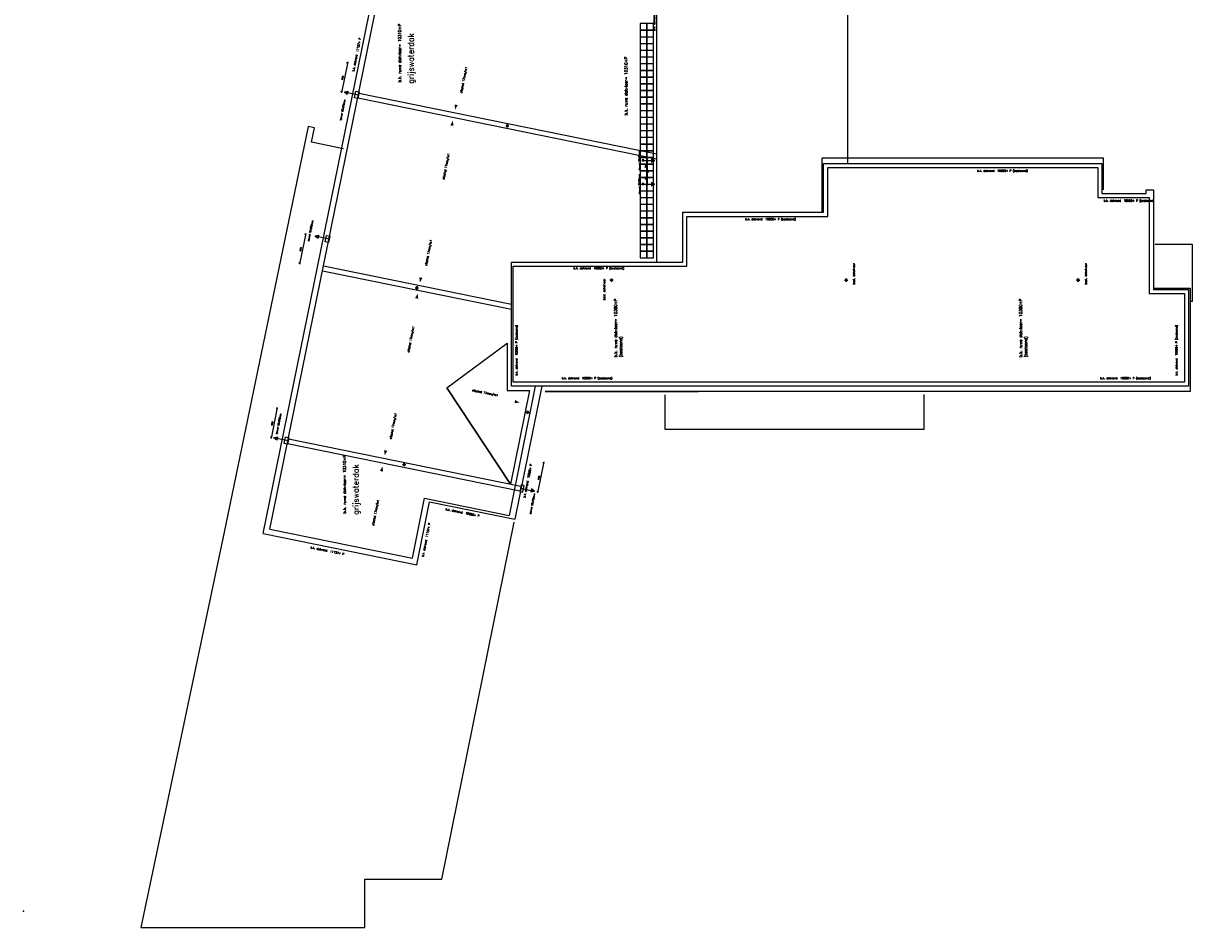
# Model space of a CAD drawing. Extents: x -161991 to 132574, y -998 to 324384.
# Tile 14 of 50: x 0 to 71598, y -998 to 54364. Entities that reach past the tile are written whole.
import ezdxf
from ezdxf.enums import TextEntityAlignment as Align

# ---------------------------------------------------------------- set-up
doc = ezdxf.new("R2010")
doc.units = 0
doc.header["$LTSCALE"] = 50
doc.header["$MEASUREMENT"] = 0
doc.header["$PDSIZE"] = -1
doc.linetypes.add('DASHED', pattern=[0.75, 0.5, -0.25])
doc.layers.get('0').update_dxf_attribs({"linetype": 'CONTINUOUS'})
doc.layers.get('DEFPOINTS').update_dxf_attribs({"linetype": 'CONTINUOUS'})
for name, color, linetype in [('A--01A1_ACEER', 1, 'CONTINUOUS'), ('A--L21--', 3, 'CONTINUOUS'), ('A--L21A2_BUITENWAND', 2, 'CONTINUOUS'), ('A--L22A4_BINNENWAND', 4, 'CONTINUOUS'), ('A--L27--', 7, 'CONTINUOUS'), ('A--L27-A2-_DAKEN', 2, 'CONTINUOUS'), ('A--L27A1_DAKEN', 1, 'CONTINUOUS'), ('A--L52--', 7, 'CONTINUOUS'), ('A--L52--_F123-', 7, 'CONTINUOUS'), ('A--M$1A-_F123-', 1, 'CONTINUOUS'), ('A--M1$A-_F123-', 1, 'CONTINUOUS'), ('A--T$1A-25_TEKST', 2, 'CONTINUOUS'), ('A--T01A-25_TEKST', 2, 'CONTINUOUS'), ('A--T01A-35_TEKST', 3, 'CONTINUOUS'), ('A--T01A-70_TEKST', 5, 'CONTINUOUS'), ('BETONTEGELS', 1, 'CONTINUOUS'), ('L21NIEUW', 7, 'CONTINUOUS'), ('tegels', 253, 'CONTINUOUS')]:
    doc.layers.add(name, color=color, linetype=linetype)
doc.styles.add('ALFA-0_25', font='ROMANS')
doc.styles.add('B-01', font='SIMPLEX.SHX', dxfattribs={"width": 0.8, "height": 4.5})
doc.styles.add('HIEMSTRA', font='romans.shx')
doc.dimstyles.new('STANDARD$0', dxfattribs={"dimscale": 50, "dimtxt": 2.5, "dimasz": 2, "dimexe": 2, "dimexo": 0, "dimgap": 2, "dimtad": 1, "dimdec": 0, "dimzin": 0, "dimdsep": 46, "dimtxsty": 'ALFA-0_25', "dimblk1": 'OBLIQUE', "dimblk2": 'OBLIQUE', "dimsah": 1, "dimcen": -3, "dimdle": 2, "dimclrd": 1, "dimclre": 1, "dimclrt": 2, "dimadec": 0, "dimazin": 0, "dimtfac": 0.666667, "dimtofl": 0, "dimtmove": 2, "dimatfit": 3, "dimldrblk": 'OBLIQUE', "dimfxl": 0, "dimtvp": 0.833333, "dimtolj": 1, "dimtzin": 0, "dimarcsym": 0})

# ---------------------------------------------------------------- blocks, each defined once
blk = doc.blocks.new('_OBLIQUE')
at = {"color": 0, "linetype": 'ByBlock'}
blk.add_line((-0.5, -0.5), (0.5, 0.5), dxfattribs=at)
blk = doc.blocks.new('*D651')
at = {"layer": 'A--M1$A-_F123-', "color": 1, "lineweight": -2}
for p, q in [((15546, 30838), (15163, 28956)), ((15550, 30776), (15475, 30791)), ((15190, 29012), (15116, 29027))]:
    blk.add_line(p, q, dxfattribs=at)
at = {"layer": 'DEFPOINTS', "color": 0}
for p in [(15550, 30776), (15175, 29015), (15190, 29012)]:
    blk.add_point(p, dxfattribs=at)
at = {"layer": 'A--M1$A-_F123-', "color": 1, "lineweight": -2, "xscale": 60, "yscale": 60, "zscale": 60}
for p, rotation in [((15534, 30779), 78.48629033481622), ((15175, 29015), 258.4862903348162)]:
    blk.add_blockref('_OBLIQUE', p, dxfattribs=dict(at, rotation=rotation))
at = {"layer": 'A--M1$A-_F123-', "color": 2, "insert": (15233, 29851), "char_height": 75, "attachment_point": 5, "rotation": 78.48629, "style": 'ALFA-0_25'}
blk.add_mtext('\\A1;1800', dxfattribs=at)
blk = doc.blocks.new('*D652')
at = {"layer": 'A--M1$A-_F123-', "color": 1, "lineweight": -2}
for p, q in [((31874, 27512), (31491, 25630)), ((31878, 27450), (31803, 27465)), ((31518, 25686), (31444, 25701))]:
    blk.add_line(p, q, dxfattribs=at)
at = {"layer": 'DEFPOINTS', "color": 0}
for p in [(31878, 27450), (31503, 25689), (31518, 25686)]:
    blk.add_point(p, dxfattribs=at)
at = {"layer": 'A--M1$A-_F123-', "color": 1, "lineweight": -2, "xscale": 60, "yscale": 60, "zscale": 60}
for p, rotation in [((31862, 27453), 78.48629033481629), ((31503, 25689), 258.4862903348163)]:
    blk.add_blockref('_OBLIQUE', p, dxfattribs=dict(at, rotation=rotation))
at = {"layer": 'A--M1$A-_F123-', "color": 2, "insert": (31561, 26525), "char_height": 75, "attachment_point": 5, "rotation": 78.48629, "style": 'ALFA-0_25'}
blk.add_mtext('\\A1;1800', dxfattribs=at)
blk = doc.blocks.new('*D653')
at = {"layer": 'A--M1$A-_F123-', "color": 1, "lineweight": -2}
for p, q in [((19858, 52003), (19474, 50122)), ((19861, 51941), (19787, 51956)), ((19502, 50177), (19428, 50192))]:
    blk.add_line(p, q, dxfattribs=at)
at = {"layer": 'DEFPOINTS', "color": 0}
for p in [(19861, 51941), (19486, 50181), (19502, 50177)]:
    blk.add_point(p, dxfattribs=at)
at = {"layer": 'A--M1$A-_F123-', "color": 1, "lineweight": -2, "xscale": 60, "yscale": 60, "zscale": 60}
for p, rotation in [((19846, 51944), 78.48629033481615), ((19486, 50181), 258.4862903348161)]:
    blk.add_blockref('_OBLIQUE', p, dxfattribs=dict(at, rotation=rotation))
at = {"layer": 'A--M1$A-_F123-', "color": 2, "insert": (19544, 51017), "char_height": 75, "attachment_point": 5, "rotation": 78.48629, "style": 'ALFA-0_25'}
blk.add_mtext('\\A1;1800', dxfattribs=at)
blk = doc.blocks.new('S050003-')
at = {"layer": 'A--L52--_F123-', "color": 1, "linetype": 'Continuous'}
for points in [[(0, 0), (2, 0)], [(1, 1), (1, -1)]]:
    blk.add_lwpolyline(points, dxfattribs=at)
blk.add_lwpolyline([(0.33, 0, 1), (1.67, 0, 1)], format="xyb", close=True, dxfattribs=at)
blk = doc.blocks.new('spuwer')
at = {"layer": 'A--L27-A2-_DAKEN'}
blk.add_line((-48, 0), (728, 0), dxfattribs=at)
for points in [[(-48, 30), (-48, -30), (48, -30), (48, 30)], [(728, 0), (728, 0), (528, 100), (528, -100)]]:
    blk.add_lwpolyline(points, close=True, dxfattribs=at)
at = {"layer": 'A--T$1A-25_TEKST', "style": 'B-01'}
blk.add_text('spuwer 60x95mm', height=100, rotation=90.01748, dxfattribs=at).set_placement((-174, -601))
blk = doc.blocks.new('*D693')
at = {"layer": 'A--M$1A-_F123-', "color": 1, "lineweight": -2}
for p, q in [((38158, 45972), (38279, 45972)), ((38219, 45187), (38219, 46032)), ((38158, 45247), (38279, 45247))]:
    blk.add_line(p, q, dxfattribs=at)
at = {"layer": 'DEFPOINTS', "color": 0}
for p in [(38158, 45972), (38219, 45972), (38158, 45247)]:
    blk.add_point(p, dxfattribs=at)
at = {"layer": 'A--M$1A-_F123-', "color": 1, "lineweight": -2, "xscale": 60, "yscale": 60, "zscale": 60}
for p, rotation in [((38219, 45972), 90), ((38219, 45247), 270)]:
    blk.add_blockref('_OBLIQUE', p, dxfattribs=dict(at, rotation=rotation))
at = {"layer": 'A--M$1A-_F123-', "color": 2, "insert": (38121, 45609), "char_height": 75, "attachment_point": 5, "rotation": 90, "style": 'ALFA-0_25'}
blk.add_mtext('\\A1;725', dxfattribs=at)
blk = doc.blocks.new('*D694')
at = {"layer": 'A--M$1A-_F123-', "color": 1, "lineweight": -2}
for p, q in [((38158, 45247), (38279, 45247)), ((38219, 44462), (38219, 45307)), ((38158, 44522), (38279, 44522))]:
    blk.add_line(p, q, dxfattribs=at)
at = {"layer": 'DEFPOINTS', "color": 0}
for p in [(38158, 45247), (38219, 45247), (38158, 44522)]:
    blk.add_point(p, dxfattribs=at)
at = {"layer": 'A--M$1A-_F123-', "color": 1, "lineweight": -2, "xscale": 60, "yscale": 60, "zscale": 60}
for p, rotation in [((38219, 45247), 90), ((38219, 44522), 270)]:
    blk.add_blockref('_OBLIQUE', p, dxfattribs=dict(at, rotation=rotation))
at = {"layer": 'A--M$1A-_F123-', "color": 2, "insert": (38121, 44884), "char_height": 75, "attachment_point": 5, "rotation": 90, "style": 'ALFA-0_25'}
blk.add_mtext('\\A1;725', dxfattribs=at)
blk = doc.blocks.new('*D697')
at = {"layer": 'A--M1$A-_F123-', "color": 1, "lineweight": -2}
for p, q in [((17289, 41504), (16906, 39623)), ((17293, 41443), (17218, 41458)), ((16933, 39679), (16859, 39694))]:
    blk.add_line(p, q, dxfattribs=at)
at = {"layer": 'DEFPOINTS', "color": 0}
for p in [(17293, 41443), (16918, 39682), (16933, 39679)]:
    blk.add_point(p, dxfattribs=at)
at = {"layer": 'A--M1$A-_F123-', "color": 1, "lineweight": -2, "xscale": 60, "yscale": 60, "zscale": 60}
for p, rotation in [((17277, 41446), 78.48629033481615), ((16918, 39682), 258.4862903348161)]:
    blk.add_blockref('_OBLIQUE', p, dxfattribs=dict(at, rotation=rotation))
at = {"layer": 'A--M1$A-_F123-', "color": 2, "insert": (16976, 40518), "char_height": 75, "attachment_point": 5, "rotation": 78.48629, "style": 'ALFA-0_25'}
blk.add_mtext('\\A1;1800', dxfattribs=at)

msp = doc.modelspace()

# ---------------------------------------------------------------- linework, layer by layer
msp.add_point((0, 0))
at = {"layer": 'A--01A1_ACEER'}
for p, q in [((20481, 49800.1), (20540.9, 50094)), ((18325.3, 39217.4), (18385.2, 39511.4)), ((29984, 36789.2), (29984, 37089.2)), ((16169.6, 28634.7), (16229.5, 28928.7))]:
    msp.add_line(p, q, dxfattribs=at)
at = {"layer": 'A--L21--', "color": 1, "linetype": 'Continuous'}
for points in [[(66137.3, 44167.5), (66137.3, 46107.5), (48902, 46107.5), (48902, 42797.5)], [(69197.3, 38160.4), (71457, 38160.4), (71457, 31821.8), (71457, 31821.8), (31955.5, 31821.8), (41344.9, 31821.8)]]:
    msp.add_lwpolyline(points, dxfattribs=at)
at = {"layer": 'A--L21A2_BUITENWAND', "ltscale": 5}
msp.add_line((50467.8, 90963.9), (50467.8, 45782.5), dxfattribs=at)
at = {"layer": 'A--L21A2_BUITENWAND'}
for p, q in [((25632.5, 1968.9, 0.3), (30053.6, 23831.3, 0.3)), ((12299.8, 23216.8), (7197.9, -997.7)), ((20904.4, -997.4), (20904.4, 1968.9, 0)), ((20908.1, 1968.9), (25632.5, 1968.9, 0.3)), ((7197.9, -997.7), (20904.4, -997.4))]:
    msp.add_line(p, q, dxfattribs=at)
msp.add_lwpolyline([(19592.3, 46689.2), (17652.1, 47084.4), (17831.8, 47966.3), (17439.8, 48046.1), (12299.8, 23216.8)], dxfattribs=at)
at = {"layer": 'A--L22A4_BINNENWAND'}
for p, q in [((38782, 39746.9), (38782, 65255.9)), ((14685.1, 23125.4), (21710.9, 57616.1)), ((15092.1, 23394.6), (21980.1, 57209.2)), ((29882, 39746.9), (38566.1, 39746.9)), ((31348.1, 32146.8), (29737, 24237.4)), ((31749.2, 32146.8), (30092.1, 24012)), ((23821.8, 21616.3), (24570.1, 25289.9)), ((24091, 21209.4), (24878.2, 25074.1)), ((24570.1, 25289.9), (29737, 24237.4)), ((24878.2, 25074.1), (30092.1, 24012)), ((14685.1, 23125.4), (24091, 21209.4)), ((15092.1, 23394.6), (23821.8, 21616.3))]:
    msp.add_line(p, q, dxfattribs=at)
msp.add_lwpolyline([(38566.1, 39746.9), (38566.1, 39746.9), (40377.3, 39746.9), (40377.3, 40772.5), (40377.3, 40772.5), (40377.3, 42797.5), (46302.3, 42797.5), (46302.3, 42797.5), (46302.3, 42797.5), (49002, 42797.5), (49002, 45782.5), (66037.3, 45782.5), (66037.3, 43947.5), (68757.3, 43947.5), (68757.3, 44167.5), (69197.3, 44167.5), (69197.3, 39657.5), (69197.3, 39657.5), (69197.3, 38067.5), (71349.8, 38067.5), (71349.8, 32146.8), (44467, 32146.8), (43786.7, 32146.8), (29882, 32146.8), (29882, 39746.9)], dxfattribs=at)
msp.add_lwpolyline([(29982, 39496.9), (40627.3, 39496.9), (40627.3, 40522.5), (40627.3, 40522.5), (40627.3, 42547.5), (46552.3, 42547.5), (46552.3, 42547.5), (49252, 42547.5), (49252, 45532.5), (65787.3, 45532.5), (65787.3, 43697.5), (68947.3, 43697.5), (68947.3, 39907.5), (68947.3, 39907.5), (68947.3, 37817.5), (71099.8, 37817.5), (71099.8, 32396.8), (44217, 32396.8), (43578.3, 32396.8), (29982, 32396.8), (29982, 39496.9)], close=True, dxfattribs=at)
at = {"layer": 'A--L27-A2-_DAKEN'}
for p, q in [((20516, 49968.3), (19654.9, 50149.8)), ((18719.8, 41150.4), (17858.7, 41331.9)), ((16204.7, 28803.8), (15343.6, 28985.3)), ((30434.3, 25906.8), (31296.6, 25731.1))]:
    msp.add_line(p, q, dxfattribs=at)
for points in [[(19654.9, 50149.8), (19654.9, 50149.8), (19871.2, 50206.4), (19829.9, 50010.7)], [(20279, 49813.9), (20361.5, 50205.3), (20557.2, 50164), (20474.7, 49772.6)], [(17858.7, 41331.9), (17858.7, 41331.9), (18075, 41388.5), (18033.7, 41192.8)], [(18482.8, 40996), (18565.3, 41387.4), (18761, 41346.1), (18678.5, 40954.7)], [(15343.6, 28985.3), (15343.6, 28985.3), (15559.9, 29041.9), (15518.7, 28846.2)], [(15967.8, 28649.3), (16050.3, 29040.7), (16246, 28999.5), (16163.5, 28608.1)], [(30590.3, 25670.9), (30670.2, 26062.9), (30474.2, 26102.8), (30394.3, 25710.8)], [(31296.6, 25731.1), (31296.6, 25731.1), (31120.6, 25869.1), (31080.7, 25673.1)]]:
    msp.add_lwpolyline(points, close=True, dxfattribs=at)
at = {"layer": 'A--L27A1_DAKEN'}
for p, q in [((20481, 49800.1), (38786.9, 46071.2)), ((20540.9, 50094), (38786.9, 46377.3)), ((18385.2, 39511.4), (29882, 37169.5)), ((18325.3, 39217.4), (29882, 36863.3)), ((16229.5, 28928.7), (30459.4, 26030.1)), ((16169.6, 28634.7), (30399.5, 25736.1))]:
    msp.add_line(p, q, dxfattribs=at)
for points in [[(27466.1, 54133.8, 0, 0, 0), (28453.8, 58984.2, 0, 200, 0), (28393.9, 58690.3, 0, 0, 0)], [(27426.2, 53937.8, 0, 0, 0), (26438.4, 49087.3, 0, 200, 0), (26498.3, 49381.3, 0, 0, 0)], [(25310.4, 43551.1, 0, 0, 0), (26298.1, 48401.5, 0, 200, 0), (26238.2, 48107.6, 0, 0, 0)], [(25270.4, 43355.1, 0, 0, 0), (24282.7, 38504.7, 0, 200, 0), (24342.6, 38798.6, 0, 0, 0)], [(23154.6, 32968.4, 0, 0, 0), (24142.4, 37818.9, 0, 200, 0), (24082.5, 37524.9, 0, 0, 0)], [(23114.7, 32772.4, 0, 0, 0), (22127, 27922, 0, 200, 0), (22186.9, 28216, 0, 0, 0)], [(26102.1, 32020.3, 0, 0, 0), (30383.6, 31148.5, 0, 200, 0), (30089.6, 31208.3, 0, 0, 0)], [(20998.9, 22385.7, 0, 0, 0), (21986.7, 27236.2, 0, 200, 0), (21926.8, 26942.2, 0, 0, 0)]]:
    msp.add_lwpolyline(points, format="xyseb", dxfattribs=at)
at = {"layer": 'BETONTEGELS'}
for points in [[(38166.9, 54359.2), (37766.9, 54359.2), (37766.9, 53959.2), (38166.9, 53959.2)], [(38166.9, 53939.2), (37766.9, 53939.2), (37766.9, 53539.2), (38166.9, 53539.2)], [(38576.9, 54359.2), (38176.9, 54359.2), (38176.9, 53959.2), (38576.9, 53959.2)], [(38576.9, 53939.2), (38176.9, 53939.2), (38176.9, 53539.2), (38576.9, 53539.2)], [(38166.9, 53529.2), (37766.9, 53529.2), (37766.9, 53129.2), (38166.9, 53129.2)], [(38166.9, 53119.2), (37766.9, 53119.2), (37766.9, 52719.2), (38166.9, 52719.2)], [(38576.9, 53529.2), (38176.9, 53529.2), (38176.9, 53129.2), (38576.9, 53129.2)], [(38576.9, 53119.2), (38176.9, 53119.2), (38176.9, 52719.2), (38576.9, 52719.2)], [(38166.9, 52709.2), (37766.9, 52709.2), (37766.9, 52309.2), (38166.9, 52309.2)], [(38166.9, 52299.2), (37766.9, 52299.2), (37766.9, 51899.2), (38166.9, 51899.2)], [(38576.9, 52709.2), (38176.9, 52709.2), (38176.9, 52309.2), (38576.9, 52309.2)], [(38576.9, 52299.2), (38176.9, 52299.2), (38176.9, 51899.2), (38576.9, 51899.2)], [(38166.9, 51889.2), (37766.9, 51889.2), (37766.9, 51489.2), (38166.9, 51489.2)], [(38576.9, 51889.2), (38176.9, 51889.2), (38176.9, 51489.2), (38576.9, 51489.2)], [(38166.9, 51479.2), (37766.9, 51479.2), (37766.9, 51079.2), (38166.9, 51079.2)], [(38166.9, 51069.2), (37766.9, 51069.2), (37766.9, 50669.2), (38166.9, 50669.2)], [(38576.9, 51479.2), (38176.9, 51479.2), (38176.9, 51079.2), (38576.9, 51079.2)], [(38576.9, 51069.2), (38176.9, 51069.2), (38176.9, 50669.2), (38576.9, 50669.2)], [(38166.9, 50659.2), (37766.9, 50659.2), (37766.9, 50259.2), (38166.9, 50259.2)], [(38166.9, 50249.2), (37766.9, 50249.2), (37766.9, 49849.2), (38166.9, 49849.2)], [(38576.9, 50659.2), (38176.9, 50659.2), (38176.9, 50259.2), (38576.9, 50259.2)], [(38576.9, 50249.2), (38176.9, 50249.2), (38176.9, 49849.2), (38576.9, 49849.2)], [(38166.9, 49839.2), (37766.9, 49839.2), (37766.9, 49439.2), (38166.9, 49439.2)], [(38166.9, 49429.2), (37766.9, 49429.2), (37766.9, 49029.2), (38166.9, 49029.2)], [(38576.9, 49839.2), (38176.9, 49839.2), (38176.9, 49439.2), (38576.9, 49439.2)], [(38576.9, 49429.2), (38176.9, 49429.2), (38176.9, 49029.2), (38576.9, 49029.2)], [(38166.9, 49019.2), (37766.9, 49019.2), (37766.9, 48619.2), (38166.9, 48619.2)], [(38576.9, 49019.2), (38176.9, 49019.2), (38176.9, 48619.2), (38576.9, 48619.2)], [(38166.9, 48609.2), (37766.9, 48609.2), (37766.9, 48209.2), (38166.9, 48209.2)], [(38166.9, 48199.2), (37766.9, 48199.2), (37766.9, 47799.2), (38166.9, 47799.2)], [(38576.9, 48609.2), (38176.9, 48609.2), (38176.9, 48209.2), (38576.9, 48209.2)], [(38576.9, 48199.2), (38176.9, 48199.2), (38176.9, 47799.2), (38576.9, 47799.2)], [(38166.9, 47789.2), (37766.9, 47789.2), (37766.9, 47389.2), (38166.9, 47389.2)], [(38166.9, 47379.2), (37766.9, 47379.2), (37766.9, 46979.2), (38166.9, 46979.2)], [(38576.9, 47789.2), (38176.9, 47789.2), (38176.9, 47389.2), (38576.9, 47389.2)], [(38576.9, 47379.2), (38176.9, 47379.2), (38176.9, 46979.2), (38576.9, 46979.2)], [(38166.9, 46969.2), (37766.9, 46969.2), (37766.9, 46569.2), (38166.9, 46569.2)], [(38166.9, 46559.2), (37766.9, 46559.2), (37766.9, 46159.2), (38166.9, 46159.2)], [(38576.9, 46969.2), (38176.9, 46969.2), (38176.9, 46569.2), (38576.9, 46569.2)], [(38576.9, 46559.2), (38176.9, 46559.2), (38176.9, 46159.2), (38576.9, 46159.2)], [(38166.9, 46149.2), (37766.9, 46149.2), (37766.9, 45749.2), (38166.9, 45749.2)], [(38576.9, 46149.2), (38176.9, 46149.2), (38176.9, 45749.2), (38576.9, 45749.2)], [(38166.9, 45739.2), (37766.9, 45739.2), (37766.9, 45339.2), (38166.9, 45339.2)], [(38166.9, 45329.2), (37766.9, 45329.2), (37766.9, 44929.2), (38166.9, 44929.2)], [(38576.9, 45739.2), (38176.9, 45739.2), (38176.9, 45339.2), (38576.9, 45339.2)], [(38576.9, 45329.2), (38176.9, 45329.2), (38176.9, 44929.2), (38576.9, 44929.2)], [(38166.9, 44919.2), (37766.9, 44919.2), (37766.9, 44519.2), (38166.9, 44519.2)], [(38166.9, 44509.2), (37766.9, 44509.2), (37766.9, 44109.2), (38166.9, 44109.2)], [(38576.9, 44919.2), (38176.9, 44919.2), (38176.9, 44519.2), (38576.9, 44519.2)], [(38576.9, 44509.2), (38176.9, 44509.2), (38176.9, 44109.2), (38576.9, 44109.2)], [(38166.9, 44099.2), (37766.9, 44099.2), (37766.9, 43699.2), (38166.9, 43699.2)], [(38166.9, 43689.2), (37766.9, 43689.2), (37766.9, 43289.2), (38166.9, 43289.2)], [(38576.9, 44099.2), (38176.9, 44099.2), (38176.9, 43699.2), (38576.9, 43699.2)], [(38576.9, 43689.2), (38176.9, 43689.2), (38176.9, 43289.2), (38576.9, 43289.2)], [(38166.9, 43279.2), (37766.9, 43279.2), (37766.9, 42879.2), (38166.9, 42879.2)], [(38576.9, 43279.2), (38176.9, 43279.2), (38176.9, 42879.2), (38576.9, 42879.2)], [(38166.9, 42869.2), (37766.9, 42869.2), (37766.9, 42469.2), (38166.9, 42469.2)], [(38166.9, 42459.2), (37766.9, 42459.2), (37766.9, 42059.2), (38166.9, 42059.2)], [(38576.9, 42869.2), (38176.9, 42869.2), (38176.9, 42469.2), (38576.9, 42469.2)], [(38576.9, 42459.2), (38176.9, 42459.2), (38176.9, 42059.2), (38576.9, 42059.2)], [(38166.9, 42049.2), (37766.9, 42049.2), (37766.9, 41649.2), (38166.9, 41649.2)], [(38166.9, 41639.2), (37766.9, 41639.2), (37766.9, 41239.2), (38166.9, 41239.2)], [(38576.9, 42049.2), (38176.9, 42049.2), (38176.9, 41649.2), (38576.9, 41649.2)], [(38576.9, 41639.2), (38176.9, 41639.2), (38176.9, 41239.2), (38576.9, 41239.2)], [(38166.9, 41229.2), (37766.9, 41229.2), (37766.9, 40829.2), (38166.9, 40829.2)], [(38166.9, 40819.2), (37766.9, 40819.2), (37766.9, 40419.2), (38166.9, 40419.2)], [(38576.9, 41229.2), (38176.9, 41229.2), (38176.9, 40829.2), (38576.9, 40829.2)], [(38576.9, 40819.2), (38176.9, 40819.2), (38176.9, 40419.2), (38576.9, 40419.2)], [(38166.9, 40409.2), (37766.9, 40409.2), (37766.9, 40009.2), (38166.9, 40009.2)], [(38576.9, 40409.2), (38176.9, 40409.2), (38176.9, 40009.2), (38576.9, 40009.2)]]:
    msp.add_lwpolyline(points, close=True, dxfattribs=at)
at = {"layer": 'L21NIEUW', "color": 10, "linetype": 'Continuous'}
msp.add_lwpolyline([(71429, 37366.2), (71597.2, 37366.2), (71597.9, 40817.5), (69302.8, 40817.5)], dxfattribs=at)
at = {"layer": 'L21NIEUW', "color": 10, "linetype": 'DASHED'}
msp.add_lwpolyline([(55147.3, 31649.4), (55147.3, 29502.5), (39307.3, 29502.5), (39307.3, 31649.3)], dxfattribs=at)
at = {"layer": 'tegels'}
msp.add_line((25922.4, 32056.9), (29823.7, 26159.5), dxfattribs=at)
at = {"layer": 'tegels', "color": 1}
msp.add_lwpolyline([(29823.7, 26159.5), (25922.4, 32056.9), (29632, 34788.2), (29632, 31896.8), (30989.6, 31896.8), (29823.7, 26159.5)], dxfattribs=at)
at = {"layer": 'tegels'}
msp.add_point((0, 0), dxfattribs=at)

# ---------------------------------------------------------------- block references
at = {"layer": 'A--L27--'}
for p in [(37944.4, 45971.8), (37944.4, 44521.8)]:
    msp.add_blockref('spuwer', p, dxfattribs=at)
at = {"layer": 'A--L52--', "yscale": 100, "zscale": 100}
for p, xscale in [((29533.9, 48088.7), 100), ((36113.7, 38646.8), -100), ((50282, 38646.8), 100), ((64482, 38646.8), 100), ((23999.8, 38174.8), 100), ((30773.3, 30552.7), 100), ((23219.3, 27356.1), 100)]:
    msp.add_blockref('S050003-', p, dxfattribs=dict(at, xscale=xscale))

# ---------------------------------------------------------------- texts
at = {"layer": 'A--T$1A-25_TEKST', "style": 'B-01'}
for p in [(19461.8, 48421.5), (17491.4, 41023), (15541.6, 29203.7), (31081.6, 24312.1)]:
    msp.add_text('spuwer 50x270mm', height=100, rotation=77.930336, dxfattribs=at).set_placement(p)
at = {"layer": 'A--T01A-25_TEKST', "style": 'HIEMSTRA'}
for s, p in [('b.k. dakrand  10690+ P', (38688.5, 53900.2)), ('b.k. dakrand  10650+ P (bestaand)', (30257.1, 32801.7)), ('b.k. dakrand  10650+ P (bestaand)', (70667.2, 32801.7))]:
    msp.add_text(s, height=125, rotation=90, dxfattribs=at).set_placement(p)
for s, rotation, p in [('b.k. dakrand  11157+ P', 78.486296, (20675.4, 53465.7)), ('afschot 17mm/m1', 78.486296, (27186, 51686.7)), ('afschot 17mm/m1', 78.486296, (26107.8, 46395.5)), ('afschot 17mm/m1', 78.486296, (25030.2, 41104.1)), ('best. dakafvoer', 90.076954, (50914.8, 39681)), ('best. dakafvoer', 90.076954, (65114.8, 39681)), ('best. dakafvoer', 90.076954, (35633.4, 38731.2)), ('afschot 17mm/m1', 78.486296, (23952, 35812.8)), ('afschot 17mm/m1', 348.493704, (29064.4, 31523.4)), ('afschot 17mm/m1', 78.486296, (22866.6, 30495)), ('b.k. dakrand  10650+ P', 78.486296, (31149, 27368)), ('afschot 17mm/m1', 78.486296, (21788.4, 25203.7)), ('b.k. dakrand  10650+ P', 348.486296, (27908.3, 24144.7)), ('b.k. dakrand  11157+ P', 78.486296, (24932.8, 23756.1)), ('b.k. dakrand  11157+ P', 348.486296, (19629.7, 21806.1))]:
    msp.add_text(s, height=125, rotation=rotation, dxfattribs=at).set_placement(p, align=Align.RIGHT)
for p in [(58402.7, 45282.4), (66152, 43447.4), (44203.2, 42320.4), (33692.1, 39308.4), (32973.1, 32583), (65940.7, 32583)]:
    msp.add_text('b.k. dakrand  10650+ P (bestaand)', height=125, dxfattribs=at).set_placement(p)
at = {"layer": 'A--T01A-35_TEKST', "style": 'HIEMSTRA'}
for s, p in [('b.k. ruwe dakvloer= 10310+P', (23125.3, 50747.5)), ('b.k. ruwe dakvloer= 10310+P', (36985.6, 48733.3)), ('b.k. ruwe dakvloer= 10390+P', (36351, 33922.5)), ('b.k. ruwe dakvloer= 10390+P', (61151, 33922.5)), ('(bestaand)', (36669.5, 33922.5)), ('(bestaand)', (61469.5, 33922.5)), ('b.k. ruwe dakvloer= 10310+P', (19751.2, 24354.3))]:
    msp.add_text(s, height=175, rotation=90, dxfattribs=at).set_placement(p)
at = {"layer": 'A--T01A-70_TEKST', "style": 'HIEMSTRA'}
for p in [(23900.8, 50671), (20526.7, 24277.8)]:
    msp.add_text('grijswaterdak', height=350, rotation=90, dxfattribs=at).set_placement(p)

# ---------------------------------------------------------------- dimensions: what is measured, and where the dimension line sits
at = {"layer": 'A--M$1A-_F123-'}
for base, p1, p2, picture, middle in [((38218.9, 45971.8), (38158.2, 45246.8), (38158.2, 45971.8), '*D693', (38121.4, 45609.3)), ((38218.9, 45246.8), (38158.2, 44521.8), (38158.2, 45246.8), '*D694', (38121.4, 44884.3))]:
    dim = msp.add_linear_dim(base=base, p1=p1, p2=p2, angle=90, dimstyle='STANDARD$0', override={"dimscale": 30}, dxfattribs=at)
    dim.commit()
    dim.dimension.update_dxf_attribs({"geometry": picture, "text_midpoint": middle})
at = {"layer": 'A--M1$A-_F123-'}
for base, p1, p2, picture, middle in [((19486.3, 50180.5), (19861.1, 51941.1), (19501.8, 50177.3), '*D653', (19544.2, 51016.6)), ((16918, 39681.9), (17292.8, 41442.5), (16933.5, 39678.7), '*D697', (16975.8, 40518)), ((15174.9, 29015.2), (15549.7, 30775.8), (15190.4, 29012), '*D651', (15232.8, 29851.2)), ((31502.8, 25689.1), (31877.6, 27449.8), (31518.3, 25686), '*D652', (31560.7, 26525.2))]:
    dim = msp.add_linear_dim(base=base, p1=p1, p2=p2, angle=258.48629, dimstyle='STANDARD$0', override={"dimscale": 30, "dimblk1": 'OBLIQUE', "dimblk2": 'OBLIQUE'}, dxfattribs=at)
    dim.commit()
    dim.dimension.update_dxf_attribs({"geometry": picture, "text_midpoint": middle, "dimtype": 161})

doc.saveas('drawing.dxf')
